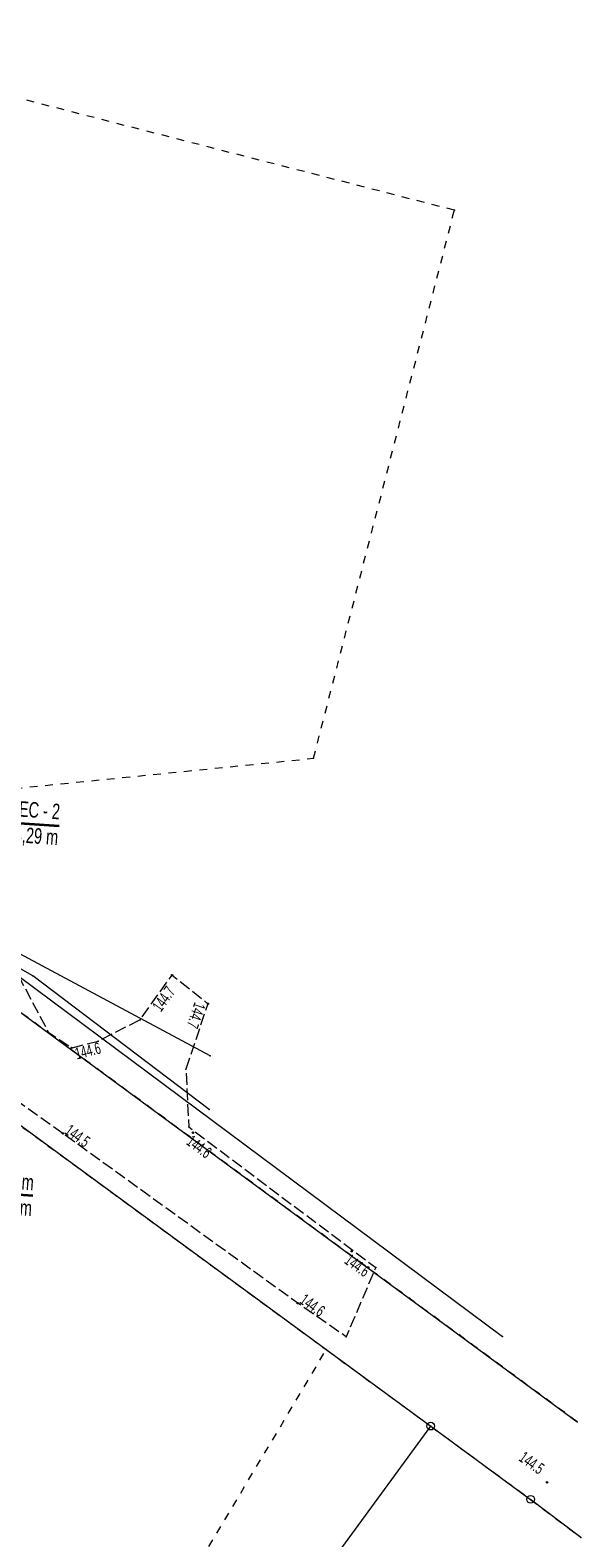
# Model space of a CAD drawing. Extents: x 6456700 to 6518119, y 5963420 to 5980059.
# Tile 226 of 256: x 6512522 to 6512557, y 5966304 to 5966401. Entities that reach past the tile are written whole.
import ezdxf
from ezdxf.enums import TextEntityAlignment as Align

# ---------------------------------------------------------------- set-up
doc = ezdxf.new("R2010")
doc.units = 0
doc.header["$MEASUREMENT"] = 0
doc.linetypes.add('L_0_03', pattern=[1, 0.5, -0.5])
doc.linetypes.add('L_0_52', pattern=[1, 0.75, -0.25])
doc.layers.get('0').update_dxf_attribs({"color": 2, "linetype": 'CONTINUOUS', "lineweight": 5})
for name, color, linetype, lineweight in [('18mm Kreska ciągła', 7, 'CONTINUOUS', 18), ('202_punkt_graniczny', 7, 'CONTINUOUS', 18), ('218_kontur_uzytku_gruntowego', 96, 'L_0_03', 18), ('219_dzialka_ewidencyjna', 7, 'CONTINUOUS', 18), ('35mm Ciągła', 7, 'CONTINUOUS', 35), ('jezdnia', 7, 'CONTINUOUS', 18), ('pikieta_naturalna', 7, 'CONTINUOUS', 18), ('pikieta_naturalna_Atr2', 7, 'CONTINUOUS', 18), ('przewod_kanalizacyjny', 7, 'CONTINUOUS', 18), ('przewod_wodociagowy', 7, 'CONTINUOUS', 18)]:
    doc.layers.add(name, color=color, linetype=linetype, lineweight=lineweight)
doc.styles.get("Standard").update_dxf_attribs({"font": 'txt', "width": 0.75})
doc.styles.add('Znaczniki', font='GOTHIC.TTF', dxfattribs={"width": 0.7})

# ---------------------------------------------------------------- blocks, each defined once
blk = doc.blocks.new('mdcp_nowa')
at = {"layer": 'pikieta_naturalna', "linetype": 'Continuous', "lineweight": 18, "true_color": 0x000000}
for points in [[(6495261.94, 5982791.065, 1), (6495261.94, 5982791.155, 1)], [(6495264.25, 5982789.215, 1), (6495264.25, 5982789.305, 1)], [(6495255.45, 5982786.365, 1), (6495255.45, 5982786.455, 1)], [(6495254.89, 5982780.835, 1), (6495254.89, 5982780.925, 1)], [(6495263.28, 5982780.885, 1), (6495263.28, 5982780.975, 1)], [(6495273.52, 5982773.225, 1), (6495273.52, 5982773.315, 1)], [(6495270.05, 5982769.875, 1), (6495270.05, 5982769.965, 1)], [(6495286.14, 5982758.305, 1), (6495286.14, 5982758.395, 1)]]:
    blk.add_hatch(color=18, dxfattribs=at).paths.add_polyline_path(points)
for p in [(6495288.087, 5982762.258), (6495288.319, 5982754.794)]:
    blk.add_point(p)
at = {"layer": '202_punkt_graniczny', "color": 7, "linetype": 'Continuous', "lineweight": 18}
for centre in [(6495278.63, 5982761.98), (6495285.08, 5982757.25)]:
    blk.add_circle(centre, 0.25, dxfattribs=at)
at = {"layer": '202_punkt_graniczny'}
for p in [(6495278.63, 5982761.98), (6495285.08, 5982757.25)]:
    blk.add_point(p, dxfattribs=at)
at = {"layer": '218_kontur_uzytku_gruntowego', "lineweight": 18, "flags": 128}
for points in [[(6495280.16, 5982840.5), (6495234.97, 5982852.13)], [(6495271.07, 5982805.11), (6495280.16, 5982840.5)], [(6495234.85, 5982801.44), (6495271.07, 5982805.11)], [(6495288.087, 5982762.258), (6495234.85, 5982801.44)], [(6495231.35, 5982796.65), (6495271.89, 5982766.92)], [(6495257.16, 5982742.18), (6495271.89, 5982766.92)], [(6495271.89, 5982766.92), (6495278.63, 5982761.98)], [(6495278.63, 5982761.98), (6495285.08, 5982757.25)], [(6495285.08, 5982757.25), (6495288.319, 5982754.794)]]:
    blk.add_lwpolyline(points, dxfattribs=at)
at = {"layer": '218_kontur_uzytku_gruntowego'}
for p in [(6495280.16, 5982840.5), (6495280.16, 5982840.5), (6495280.16, 5982840.5), (6495280.16, 5982840.5), (6495271.07, 5982805.11), (6495271.07, 5982805.11), (6495271.07, 5982805.11), (6495271.07, 5982805.11), (6495271.89, 5982766.92), (6495271.89, 5982766.92), (6495271.89, 5982766.92), (6495271.89, 5982766.92), (6495278.63, 5982761.98), (6495278.63, 5982761.98), (6495285.08, 5982757.25), (6495285.08, 5982757.25)]:
    blk.add_point(p, dxfattribs=at)
at = {"layer": '219_dzialka_ewidencyjna', "color": 3, "linetype": 'Continuous', "lineweight": 18, "flags": 128}
for points in [[(6495234.85, 5982801.44), (6495288.087, 5982762.258)], [(6495231.35, 5982796.65), (6495278.63, 5982761.98)], [(6495262.28, 5982739.62), (6495278.63, 5982761.98)], [(6495278.63, 5982761.98), (6495285.08, 5982757.25)], [(6495288.319, 5982754.794), (6495285.08, 5982757.25)]]:
    blk.add_lwpolyline(points, dxfattribs=at)
at = {"layer": '219_dzialka_ewidencyjna', "color": 3}
for p in [(6495278.63, 5982761.98), (6495278.63, 5982761.98), (6495278.63, 5982761.98), (6495285.08, 5982757.25), (6495285.08, 5982757.25)]:
    blk.add_point(p, dxfattribs=at)
at = {"layer": 'jezdnia', "color": 7, "linetype": 'L_0_52', "lineweight": 18, "flags": 128}
blk.add_lwpolyline([(6495254.89, 5982780.88), (6495250.36, 5982784.11), (6495248.44, 5982783.94), (6495244.78, 5982778.6), (6495242.01, 5982779.87), (6495245.8, 5982785.82), (6495245.4, 5982788.5), (6495240.68, 5982791.69), (6495226.36, 5982801.25), (6495240.12, 5982797.03), (6495243.94, 5982796.88), (6495245.69, 5982798.6), (6495245.33, 5982802.58), (6495250.46, 5982799.48), (6495251.05, 5982792.89), (6495253.95, 5982787.43), (6495255.45, 5982786.41), (6495257.17, 5982786.85), (6495259.87, 5982788.22), (6495261.94, 5982791.11), (6495264.25, 5982789.26), (6495262.83, 5982785.04), (6495263.02, 5982781.3), (6495275.08, 5982772.22), (6495273.17, 5982767.75), (6495270.05, 5982769.92)], close=True, dxfattribs=at)
at = {"layer": 'jezdnia'}
for p in [(6495261.94, 5982791.11), (6495264.25, 5982789.26), (6495259.87, 5982788.22), (6495253.95, 5982787.43), (6495255.45, 5982786.41), (6495257.17, 5982786.85), (6495262.83, 5982785.04), (6495263.02, 5982781.3), (6495254.89, 5982780.88), (6495275.08, 5982772.22), (6495270.05, 5982769.92), (6495273.17, 5982767.75)]:
    blk.add_point(p, dxfattribs=at)
at = {"layer": 'pikieta_naturalna', "color": 7, "linetype": 'Continuous', "lineweight": 18}
for centre in [(6495261.94, 5982791.11), (6495264.25, 5982789.26), (6495255.45, 5982786.41), (6495254.89, 5982780.88), (6495263.28, 5982780.93), (6495273.52, 5982773.27), (6495270.05, 5982769.92), (6495286.14, 5982758.35)]:
    blk.add_circle(centre, 0.045, dxfattribs=at)
at = {"layer": 'pikieta_naturalna'}
for p in [(6495261.94, 5982791.11), (6495264.25, 5982789.26), (6495255.45, 5982786.41), (6495254.89, 5982780.88), (6495263.28, 5982780.93), (6495273.52, 5982773.27), (6495270.05, 5982769.92), (6495286.14, 5982758.35)]:
    blk.add_point(p, dxfattribs=at)
at = {"layer": 'przewod_kanalizacyjny', "color": 34, "linetype": 'Continuous', "lineweight": 18, "flags": 128}
for points in [[(6495218.25, 5982812.87), (6495242.7, 5982798), (6495283.26, 5982767.76)], [(6495264.4, 5982785.9), (6495242.42, 5982797.66), (6495218.15, 5982812.1)]]:
    blk.add_lwpolyline(points, dxfattribs=at)
at = {"layer": 'przewod_kanalizacyjny'}
for p in [(6495264.4, 5982785.9), (6495283.26, 5982767.76)]:
    blk.add_point(p, dxfattribs=at)
at = {"layer": 'przewod_wodociagowy', "color": 5, "linetype": 'Continuous', "lineweight": 18, "flags": 128}
blk.add_lwpolyline([(6495264.33, 5982782.42), (6495252.96, 5982791.06), (6495226.73, 5982805.97), (6495226.71, 5982805.98), (6495216.42, 5982812.38), (6495217.34, 5982813.54), (6495217.73, 5982813.92), (6495217.87, 5982814.03)], dxfattribs=at)
at = {"layer": 'przewod_wodociagowy'}
for p in [(6495252.96, 5982791.06), (6495264.33, 5982782.42)]:
    blk.add_point(p, dxfattribs=at)
at = {"layer": 'pikieta_naturalna_Atr2', "color": 7, "lineweight": 15, "width": 0.66}
for s, rotation, p in [('144.7', 54.4, (6495260.61, 5982789.12)), ('144.7', 251.4, (6495264.11, 5982789.16)), ('144.6', 14.3, (6495255.61, 5982786.38)), ('144.5', 324.1, (6495255.39, 5982781.52)), ('144.6', 323.2, (6495263.25, 5982780.82)), ('144.6', 324.2, (6495273.44, 5982773.15)), ('144.6', 324.3, (6495270.55, 5982770.58)), ('144.5', 324.3, (6495284.7, 5982760.4))]:
    blk.add_text(s, height=0.75, rotation=rotation, dxfattribs=at).set_placement(p, align=Align.TOP_LEFT)

msp = doc.modelspace()

# ---------------------------------------------------------------- block references
at = {"linetype": 'ByBlock'}
msp.add_blockref('mdcp_nowa', (17268.786, -16450.998), dxfattribs=at)

# ---------------------------------------------------------------- next in the draw order: linework, layer by layer
at = {"layer": '35mm Ciągła'}
for p, q in [((6512493.503, 5966351.851), (6512523.428, 5966349.738)), ((6512491.818, 5966327.985), (6512521.743, 5966325.872))]:
    msp.add_line(p, q, dxfattribs=at)

# ---------------------------------------------------------------- next in the draw order: texts
at = {"layer": '18mm Kreska ciągła', "char_height": 1, "attachment_point": 6, "rotation": 355.96099, "style": 'Znaczniki'}
for s, insert in [('KONIEC - 2\\P+ 2754,29 m', (6512523.428, 5966349.738)), ('+ 2730,36 m\\PKŁK R= 150m', (6512521.743, 5966325.872))]:
    msp.add_mtext(s, dxfattribs=dict(at, insert=insert))

doc.saveas('drawing.dxf')
